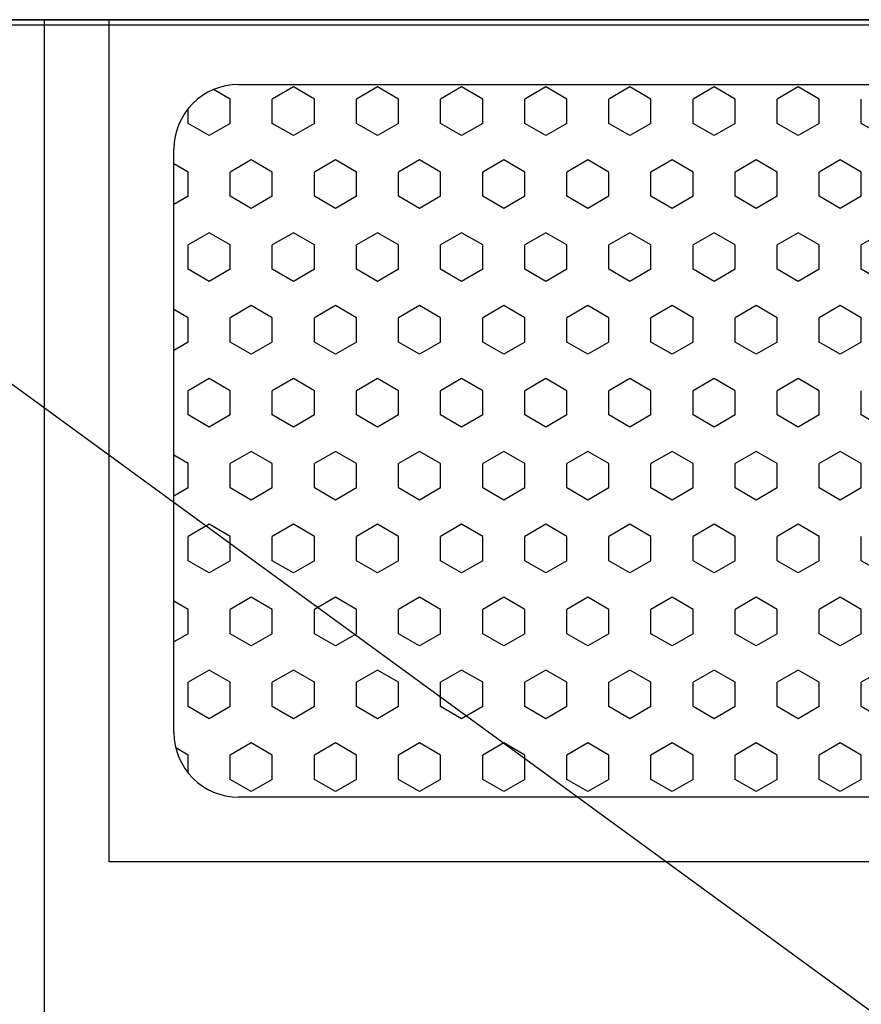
# Model space of a CAD drawing. Header units: millimetres. Extents: x -150 to 42176, y -50 to 21011.
# Tile 9 of 23: x 8106 to 8432, y 2589 to 2970. Entities that reach past the tile are written whole.
import ezdxf

# ---------------------------------------------------------------- set-up
doc = ezdxf.new("R2010")
doc.units = ezdxf.units.MM
doc.header["$LTSCALE"] = 2
doc.header["$MEASUREMENT"] = 0
doc.layers.add('GREY SCALE', color=9, linetype='Continuous', lineweight=0, true_color=0x808080)

# ---------------------------------------------------------------- blocks, each defined once
blk = doc.blocks.new('PLAN LAYOUT')
at = {"layer": 'GREY SCALE', "lineweight": -3}
for p, q in [((5835, 2970), (9805, 2970)), ((9805, 2970), (6090, 2970)), ((7912.98, 2968), (9277.98, 2968)), ((7912.98, 2968), (9277.98, 1971.64)), ((8115.98, 2220), (8115.98, 2970)), ((8115.98, 2970), (8691, 2970)), ((8140.98, 2644.08), (8140.98, 2970)), ((8140.98, 2970), (8667.47, 2970)), ((8140.98, 2644.08), (8140.98, 2970)), ((8140.98, 2970), (8667.47, 2970)), ((8187.87, 2939.26, 16163.69), (8181.43, 2942.98, 16163.69)), ((8191.12, 2944.93), (8617.33, 2944.93)), ((8191.12, 2944.93), (8617.33, 2944.93)), ((8212.3, 2943.96, 16163.69), (8204.16, 2939.26, 16163.69)), ((8220.44, 2939.26, 16163.69), (8212.3, 2943.96, 16163.69)), ((8244.87, 2943.96, 16163.69), (8236.73, 2939.26, 16163.69)), ((8253.01, 2939.26, 16163.69), (8244.87, 2943.96, 16163.69)), ((8277.44, 2943.96, 16163.69), (8269.29, 2939.26, 16163.69)), ((8285.58, 2939.26, 16163.69), (8277.44, 2943.96, 16163.69)), ((8310, 2943.96, 16163.69), (8301.86, 2939.26, 16163.69)), ((8318.15, 2939.26, 16163.69), (8310, 2943.96, 16163.69)), ((8342.57, 2943.96, 16163.69), (8334.43, 2939.26, 16163.69)), ((8350.71, 2939.26, 16163.69), (8342.57, 2943.96, 16163.69)), ((8375.14, 2943.96, 16163.69), (8367, 2939.26, 16163.69)), ((8383.28, 2939.26, 16163.69), (8375.14, 2943.96, 16163.69)), ((8407.71, 2943.96, 16163.69), (8399.57, 2939.26, 16163.69)), ((8415.85, 2939.26, 16163.69), (8407.71, 2943.96, 16163.69)), ((8187.87, 2929.86, 16163.69), (8187.87, 2939.26, 16163.69)), ((8204.16, 2929.86, 16163.69), (8204.16, 2939.26, 16163.69)), ((8220.44, 2929.86, 16163.69), (8220.44, 2939.26, 16163.69)), ((8236.73, 2929.86, 16163.69), (8236.73, 2939.26, 16163.69)), ((8253.01, 2929.86, 16163.69), (8253.01, 2939.26, 16163.69)), ((8269.29, 2929.86, 16163.69), (8269.29, 2939.26, 16163.69)), ((8285.58, 2929.86, 16163.69), (8285.58, 2939.26, 16163.69)), ((8301.86, 2929.86, 16163.69), (8301.86, 2939.26, 16163.69)), ((8318.15, 2929.86, 16163.69), (8318.15, 2939.26, 16163.69)), ((8334.43, 2929.86, 16163.69), (8334.43, 2939.26, 16163.69)), ((8350.71, 2929.86, 16163.69), (8350.71, 2939.26, 16163.69)), ((8367, 2929.86, 16163.69), (8367, 2939.26, 16163.69)), ((8383.28, 2929.86, 16163.69), (8383.28, 2939.26, 16163.69)), ((8399.57, 2929.86, 16163.69), (8399.57, 2939.26, 16163.69)), ((8415.85, 2929.86, 16163.69), (8415.85, 2939.26, 16163.69)), ((8432.14, 2929.86, 16163.69), (8432.14, 2939.26, 16163.69)), ((8171.59, 2929.86, 16163.69), (8171.59, 2935.58, 16163.69)), ((8179.73, 2925.16, 16163.69), (8171.59, 2929.86, 16163.69)), ((8187.87, 2929.86, 16163.69), (8179.73, 2925.16, 16163.69)), ((8212.3, 2925.16, 16163.69), (8204.16, 2929.86, 16163.69)), ((8220.44, 2929.86, 16163.69), (8212.3, 2925.16, 16163.69)), ((8244.87, 2925.16, 16163.69), (8236.73, 2929.86, 16163.69)), ((8253.01, 2929.86, 16163.69), (8244.87, 2925.16, 16163.69)), ((8277.44, 2925.16, 16163.69), (8269.29, 2929.86, 16163.69)), ((8285.58, 2929.86, 16163.69), (8277.44, 2925.16, 16163.69)), ((8310, 2925.16, 16163.69), (8301.86, 2929.86, 16163.69)), ((8318.15, 2929.86, 16163.69), (8310, 2925.16, 16163.69)), ((8342.57, 2925.16, 16163.69), (8334.43, 2929.86, 16163.69)), ((8350.71, 2929.86, 16163.69), (8342.57, 2925.16, 16163.69)), ((8375.14, 2925.16, 16163.69), (8367, 2929.86, 16163.69)), ((8383.28, 2929.86, 16163.69), (8375.14, 2925.16, 16163.69)), ((8407.71, 2925.16, 16163.69), (8399.57, 2929.86, 16163.69)), ((8415.85, 2929.86, 16163.69), (8407.71, 2925.16, 16163.69)), ((8440.28, 2925.16, 16163.69), (8432.14, 2929.86, 16163.69)), ((8166.05, 2694.22), (8166.05, 2919.86)), ((8166.05, 2694.22), (8166.05, 2919.86)), ((8196.02, 2915.76, 16163.69), (8187.87, 2911.05, 16163.69)), ((8204.16, 2911.05, 16163.69), (8196.02, 2915.76, 16163.69)), ((8228.58, 2915.76, 16163.69), (8220.44, 2911.05, 16163.69)), ((8236.73, 2911.05, 16163.69), (8228.58, 2915.76, 16163.69)), ((8261.15, 2915.76, 16163.69), (8253.01, 2911.05, 16163.69)), ((8269.29, 2911.05, 16163.69), (8261.15, 2915.76, 16163.69)), ((8293.72, 2915.76, 16163.69), (8285.58, 2911.05, 16163.69)), ((8301.86, 2911.05, 16163.69), (8293.72, 2915.76, 16163.69)), ((8326.29, 2915.76, 16163.69), (8318.15, 2911.05, 16163.69)), ((8334.43, 2911.05, 16163.69), (8326.29, 2915.76, 16163.69)), ((8358.86, 2915.76, 16163.69), (8350.71, 2911.05, 16163.69)), ((8367, 2911.05, 16163.69), (8358.86, 2915.76, 16163.69)), ((8391.43, 2915.76, 16163.69), (8383.28, 2911.05, 16163.69)), ((8399.57, 2911.05, 16163.69), (8391.43, 2915.76, 16163.69)), ((8423.99, 2915.76, 16163.69), (8415.85, 2911.05, 16163.69)), ((8432.14, 2911.05, 16163.69), (8423.99, 2915.76, 16163.69)), ((8171.59, 2911.05, 16163.69), (8166.05, 2914.25, 16163.69)), ((8171.59, 2901.65, 16163.69), (8171.59, 2911.05, 16163.69)), ((8187.87, 2901.65, 16163.69), (8187.87, 2911.05, 16163.69)), ((8204.16, 2901.65, 16163.69), (8204.16, 2911.05, 16163.69)), ((8220.44, 2901.65, 16163.69), (8220.44, 2911.05, 16163.69)), ((8236.73, 2901.65, 16163.69), (8236.73, 2911.05, 16163.69)), ((8253.01, 2901.65, 16163.69), (8253.01, 2911.05, 16163.69)), ((8269.29, 2901.65, 16163.69), (8269.29, 2911.05, 16163.69)), ((8285.58, 2901.65, 16163.69), (8285.58, 2911.05, 16163.69)), ((8301.86, 2901.65, 16163.69), (8301.86, 2911.05, 16163.69)), ((8318.15, 2901.65, 16163.69), (8318.15, 2911.05, 16163.69)), ((8334.43, 2901.65, 16163.69), (8334.43, 2911.05, 16163.69)), ((8350.71, 2901.65, 16163.69), (8350.71, 2911.05, 16163.69)), ((8367, 2901.65, 16163.69), (8367, 2911.05, 16163.69)), ((8383.28, 2901.65, 16163.69), (8383.28, 2911.05, 16163.69)), ((8399.57, 2901.65, 16163.69), (8399.57, 2911.05, 16163.69)), ((8415.85, 2901.65, 16163.69), (8415.85, 2911.05, 16163.69)), ((8432.14, 2901.65, 16163.69), (8432.14, 2911.05, 16163.69)), ((8171.59, 2901.65, 16163.69), (8166.05, 2898.45, 16163.69)), ((8196.02, 2896.95, 16163.69), (8187.87, 2901.65, 16163.69)), ((8204.16, 2901.65, 16163.69), (8196.02, 2896.95, 16163.69)), ((8228.58, 2896.95, 16163.69), (8220.44, 2901.65, 16163.69)), ((8236.73, 2901.65, 16163.69), (8228.58, 2896.95, 16163.69)), ((8261.15, 2896.95, 16163.69), (8253.01, 2901.65, 16163.69)), ((8269.29, 2901.65, 16163.69), (8261.15, 2896.95, 16163.69)), ((8293.72, 2896.95, 16163.69), (8285.58, 2901.65, 16163.69)), ((8301.86, 2901.65, 16163.69), (8293.72, 2896.95, 16163.69)), ((8326.29, 2896.95, 16163.69), (8318.15, 2901.65, 16163.69)), ((8334.43, 2901.65, 16163.69), (8326.29, 2896.95, 16163.69)), ((8358.86, 2896.95, 16163.69), (8350.71, 2901.65, 16163.69)), ((8367, 2901.65, 16163.69), (8358.86, 2896.95, 16163.69)), ((8391.43, 2896.95, 16163.69), (8383.28, 2901.65, 16163.69)), ((8399.57, 2901.65, 16163.69), (8391.43, 2896.95, 16163.69)), ((8423.99, 2896.95, 16163.69), (8415.85, 2901.65, 16163.69)), ((8432.14, 2901.65, 16163.69), (8423.99, 2896.95, 16163.69)), ((8179.73, 2887.55, 16163.69), (8171.59, 2882.85, 16163.69)), ((8187.87, 2882.85, 16163.69), (8179.73, 2887.55, 16163.69)), ((8212.3, 2887.55, 16163.69), (8204.16, 2882.85, 16163.69)), ((8220.44, 2882.85, 16163.69), (8212.3, 2887.55, 16163.69)), ((8244.87, 2887.55, 16163.69), (8236.73, 2882.85, 16163.69)), ((8253.01, 2882.85, 16163.69), (8244.87, 2887.55, 16163.69)), ((8277.44, 2887.55, 16163.69), (8269.29, 2882.85, 16163.69)), ((8285.58, 2882.85, 16163.69), (8277.44, 2887.55, 16163.69)), ((8310, 2887.55, 16163.69), (8301.86, 2882.85, 16163.69)), ((8318.15, 2882.85, 16163.69), (8310, 2887.55, 16163.69)), ((8342.57, 2887.55, 16163.69), (8334.43, 2882.85, 16163.69)), ((8350.71, 2882.85, 16163.69), (8342.57, 2887.55, 16163.69)), ((8375.14, 2887.55, 16163.69), (8367, 2882.85, 16163.69)), ((8383.28, 2882.85, 16163.69), (8375.14, 2887.55, 16163.69)), ((8407.71, 2887.55, 16163.69), (8399.57, 2882.85, 16163.69)), ((8415.85, 2882.85, 16163.69), (8407.71, 2887.55, 16163.69)), ((8440.28, 2887.55, 16163.69), (8432.14, 2882.85, 16163.69)), ((8171.59, 2873.45, 16163.69), (8171.59, 2882.85, 16163.69)), ((8187.87, 2873.45, 16163.69), (8187.87, 2882.85, 16163.69)), ((8204.16, 2873.45, 16163.69), (8204.16, 2882.85, 16163.69)), ((8220.44, 2873.45, 16163.69), (8220.44, 2882.85, 16163.69)), ((8236.73, 2873.45, 16163.69), (8236.73, 2882.85, 16163.69)), ((8253.01, 2873.45, 16163.69), (8253.01, 2882.85, 16163.69)), ((8269.29, 2873.45, 16163.69), (8269.29, 2882.85, 16163.69)), ((8285.58, 2873.45, 16163.69), (8285.58, 2882.85, 16163.69)), ((8301.86, 2873.45, 16163.69), (8301.86, 2882.85, 16163.69)), ((8318.15, 2873.45, 16163.69), (8318.15, 2882.85, 16163.69)), ((8334.43, 2873.45, 16163.69), (8334.43, 2882.85, 16163.69)), ((8350.71, 2873.45, 16163.69), (8350.71, 2882.85, 16163.69)), ((8367, 2873.45, 16163.69), (8367, 2882.85, 16163.69)), ((8383.28, 2873.45, 16163.69), (8383.28, 2882.85, 16163.69)), ((8399.57, 2873.45, 16163.69), (8399.57, 2882.85, 16163.69)), ((8415.85, 2873.45, 16163.69), (8415.85, 2882.85, 16163.69)), ((8432.14, 2873.45, 16163.69), (8432.14, 2882.85, 16163.69)), ((8179.73, 2868.75, 16163.69), (8171.59, 2873.45, 16163.69)), ((8187.87, 2873.45, 16163.69), (8179.73, 2868.75, 16163.69)), ((8212.3, 2868.75, 16163.69), (8204.16, 2873.45, 16163.69)), ((8220.44, 2873.45, 16163.69), (8212.3, 2868.75, 16163.69)), ((8244.87, 2868.75, 16163.69), (8236.73, 2873.45, 16163.69)), ((8253.01, 2873.45, 16163.69), (8244.87, 2868.75, 16163.69)), ((8277.44, 2868.75, 16163.69), (8269.29, 2873.45, 16163.69)), ((8285.58, 2873.45, 16163.69), (8277.44, 2868.75, 16163.69)), ((8310, 2868.75, 16163.69), (8301.86, 2873.45, 16163.69)), ((8318.15, 2873.45, 16163.69), (8310, 2868.75, 16163.69)), ((8342.57, 2868.75, 16163.69), (8334.43, 2873.45, 16163.69)), ((8350.71, 2873.45, 16163.69), (8342.57, 2868.75, 16163.69)), ((8375.14, 2868.75, 16163.69), (8367, 2873.45, 16163.69)), ((8383.28, 2873.45, 16163.69), (8375.14, 2868.75, 16163.69)), ((8407.71, 2868.75, 16163.69), (8399.57, 2873.45, 16163.69)), ((8415.85, 2873.45, 16163.69), (8407.71, 2868.75, 16163.69)), ((8440.28, 2868.75, 16163.69), (8432.14, 2873.45, 16163.69)), ((8171.59, 2854.64, 16163.69), (8166.05, 2857.84, 16163.69)), ((8196.02, 2859.35, 16163.69), (8187.87, 2854.64, 16163.69)), ((8204.16, 2854.64, 16163.69), (8196.02, 2859.35, 16163.69)), ((8228.58, 2859.35, 16163.69), (8220.44, 2854.64, 16163.69)), ((8236.73, 2854.64, 16163.69), (8228.58, 2859.35, 16163.69)), ((8261.15, 2859.35, 16163.69), (8253.01, 2854.64, 16163.69)), ((8269.29, 2854.64, 16163.69), (8261.15, 2859.35, 16163.69)), ((8293.72, 2859.35, 16163.69), (8285.58, 2854.64, 16163.69)), ((8301.86, 2854.64, 16163.69), (8293.72, 2859.35, 16163.69)), ((8326.29, 2859.35, 16163.69), (8318.15, 2854.64, 16163.69)), ((8334.43, 2854.64, 16163.69), (8326.29, 2859.35, 16163.69)), ((8358.86, 2859.35, 16163.69), (8350.71, 2854.64, 16163.69)), ((8367, 2854.64, 16163.69), (8358.86, 2859.35, 16163.69)), ((8391.43, 2859.35, 16163.69), (8383.28, 2854.64, 16163.69)), ((8399.57, 2854.64, 16163.69), (8391.43, 2859.35, 16163.69)), ((8423.99, 2859.35, 16163.69), (8415.85, 2854.64, 16163.69)), ((8432.14, 2854.64, 16163.69), (8423.99, 2859.35, 16163.69)), ((8171.59, 2845.24, 16163.69), (8171.59, 2854.64, 16163.69)), ((8187.87, 2845.24, 16163.69), (8187.87, 2854.64, 16163.69)), ((8204.16, 2845.24, 16163.69), (8204.16, 2854.64, 16163.69)), ((8220.44, 2845.24, 16163.69), (8220.44, 2854.64, 16163.69)), ((8236.73, 2845.24, 16163.69), (8236.73, 2854.64, 16163.69)), ((8253.01, 2845.24, 16163.69), (8253.01, 2854.64, 16163.69)), ((8269.29, 2845.24, 16163.69), (8269.29, 2854.64, 16163.69)), ((8285.58, 2845.24, 16163.69), (8285.58, 2854.64, 16163.69)), ((8301.86, 2845.24, 16163.69), (8301.86, 2854.64, 16163.69)), ((8318.15, 2845.24, 16163.69), (8318.15, 2854.64, 16163.69)), ((8334.43, 2845.24, 16163.69), (8334.43, 2854.64, 16163.69)), ((8350.71, 2845.24, 16163.69), (8350.71, 2854.64, 16163.69)), ((8367, 2845.24, 16163.69), (8367, 2854.64, 16163.69)), ((8383.28, 2845.24, 16163.69), (8383.28, 2854.64, 16163.69)), ((8399.57, 2845.24, 16163.69), (8399.57, 2854.64, 16163.69)), ((8415.85, 2845.24, 16163.69), (8415.85, 2854.64, 16163.69)), ((8432.14, 2845.24, 16163.69), (8432.14, 2854.64, 16163.69)), ((8171.59, 2845.24, 16163.69), (8166.05, 2842.04, 16163.69)), ((8196.02, 2840.54, 16163.69), (8187.87, 2845.24, 16163.69)), ((8204.16, 2845.24, 16163.69), (8196.02, 2840.54, 16163.69)), ((8228.58, 2840.54, 16163.69), (8220.44, 2845.24, 16163.69)), ((8236.73, 2845.24, 16163.69), (8228.58, 2840.54, 16163.69)), ((8261.15, 2840.54, 16163.69), (8253.01, 2845.24, 16163.69)), ((8269.29, 2845.24, 16163.69), (8261.15, 2840.54, 16163.69)), ((8293.72, 2840.54, 16163.69), (8285.58, 2845.24, 16163.69)), ((8301.86, 2845.24, 16163.69), (8293.72, 2840.54, 16163.69)), ((8326.29, 2840.54, 16163.69), (8318.15, 2845.24, 16163.69)), ((8334.43, 2845.24, 16163.69), (8326.29, 2840.54, 16163.69)), ((8358.86, 2840.54, 16163.69), (8350.71, 2845.24, 16163.69)), ((8367, 2845.24, 16163.69), (8358.86, 2840.54, 16163.69)), ((8391.43, 2840.54, 16163.69), (8383.28, 2845.24, 16163.69)), ((8399.57, 2845.24, 16163.69), (8391.43, 2840.54, 16163.69)), ((8423.99, 2840.54, 16163.69), (8415.85, 2845.24, 16163.69)), ((8432.14, 2845.24, 16163.69), (8423.99, 2840.54, 16163.69)), ((8179.73, 2831.14, 16163.69), (8171.59, 2826.44, 16163.69)), ((8187.87, 2826.44, 16163.69), (8179.73, 2831.14, 16163.69)), ((8212.3, 2831.14, 16163.69), (8204.16, 2826.44, 16163.69)), ((8220.44, 2826.44, 16163.69), (8212.3, 2831.14, 16163.69)), ((8244.87, 2831.14, 16163.69), (8236.73, 2826.44, 16163.69)), ((8253.01, 2826.44, 16163.69), (8244.87, 2831.14, 16163.69)), ((8277.44, 2831.14, 16163.69), (8269.29, 2826.44, 16163.69)), ((8285.58, 2826.44, 16163.69), (8277.44, 2831.14, 16163.69)), ((8310, 2831.14, 16163.69), (8301.86, 2826.44, 16163.69)), ((8318.15, 2826.44, 16163.69), (8310, 2831.14, 16163.69)), ((8342.57, 2831.14, 16163.69), (8334.43, 2826.44, 16163.69)), ((8350.71, 2826.44, 16163.69), (8342.57, 2831.14, 16163.69)), ((8375.14, 2831.14, 16163.69), (8367, 2826.44, 16163.69)), ((8383.28, 2826.44, 16163.69), (8375.14, 2831.14, 16163.69)), ((8407.71, 2831.14, 16163.69), (8399.57, 2826.44, 16163.69)), ((8415.85, 2826.44, 16163.69), (8407.71, 2831.14, 16163.69)), ((8171.59, 2817.04, 16163.69), (8171.59, 2826.44, 16163.69)), ((8187.87, 2817.04, 16163.69), (8187.87, 2826.44, 16163.69)), ((8204.16, 2817.04, 16163.69), (8204.16, 2826.44, 16163.69)), ((8220.44, 2817.04, 16163.69), (8220.44, 2826.44, 16163.69)), ((8236.73, 2817.04, 16163.69), (8236.73, 2826.44, 16163.69)), ((8253.01, 2817.04, 16163.69), (8253.01, 2826.44, 16163.69)), ((8269.29, 2817.04, 16163.69), (8269.29, 2826.44, 16163.69)), ((8285.58, 2817.04, 16163.69), (8285.58, 2826.44, 16163.69)), ((8301.86, 2817.04, 16163.69), (8301.86, 2826.44, 16163.69)), ((8318.15, 2817.04, 16163.69), (8318.15, 2826.44, 16163.69)), ((8334.43, 2817.04, 16163.69), (8334.43, 2826.44, 16163.69)), ((8350.71, 2817.04, 16163.69), (8350.71, 2826.44, 16163.69)), ((8367, 2817.04, 16163.69), (8367, 2826.44, 16163.69)), ((8383.28, 2817.04, 16163.69), (8383.28, 2826.44, 16163.69)), ((8399.57, 2817.04, 16163.69), (8399.57, 2826.44, 16163.69)), ((8415.85, 2817.04, 16163.69), (8415.85, 2826.44, 16163.69)), ((8432.14, 2817.04, 16163.69), (8432.14, 2826.44, 16163.69)), ((8179.73, 2812.34, 16163.69), (8171.59, 2817.04, 16163.69)), ((8187.87, 2817.04, 16163.69), (8179.73, 2812.34, 16163.69)), ((8212.3, 2812.34, 16163.69), (8204.16, 2817.04, 16163.69)), ((8220.44, 2817.04, 16163.69), (8212.3, 2812.34, 16163.69)), ((8244.87, 2812.34, 16163.69), (8236.73, 2817.04, 16163.69)), ((8253.01, 2817.04, 16163.69), (8244.87, 2812.34, 16163.69)), ((8277.44, 2812.34, 16163.69), (8269.29, 2817.04, 16163.69)), ((8285.58, 2817.04, 16163.69), (8277.44, 2812.34, 16163.69)), ((8310, 2812.34, 16163.69), (8301.86, 2817.04, 16163.69)), ((8318.15, 2817.04, 16163.69), (8310, 2812.34, 16163.69)), ((8342.57, 2812.34, 16163.69), (8334.43, 2817.04, 16163.69)), ((8350.71, 2817.04, 16163.69), (8342.57, 2812.34, 16163.69)), ((8375.14, 2812.34, 16163.69), (8367, 2817.04, 16163.69)), ((8383.28, 2817.04, 16163.69), (8375.14, 2812.34, 16163.69)), ((8407.71, 2812.34, 16163.69), (8399.57, 2817.04, 16163.69)), ((8415.85, 2817.04, 16163.69), (8407.71, 2812.34, 16163.69)), ((8440.28, 2812.34, 16163.69), (8432.14, 2817.04, 16163.69)), ((8171.59, 2798.23, 16163.69), (8166.05, 2801.43, 16163.69)), ((8196.02, 2802.94, 16163.69), (8187.87, 2798.23, 16163.69)), ((8204.16, 2798.23, 16163.69), (8196.02, 2802.94, 16163.69)), ((8228.58, 2802.94, 16163.69), (8220.44, 2798.23, 16163.69)), ((8236.73, 2798.23, 16163.69), (8228.58, 2802.94, 16163.69)), ((8261.15, 2802.94, 16163.69), (8253.01, 2798.23, 16163.69)), ((8269.29, 2798.23, 16163.69), (8261.15, 2802.94, 16163.69)), ((8293.72, 2802.94, 16163.69), (8285.58, 2798.23, 16163.69)), ((8301.86, 2798.23, 16163.69), (8293.72, 2802.94, 16163.69)), ((8326.29, 2802.94, 16163.69), (8318.15, 2798.23, 16163.69)), ((8334.43, 2798.23, 16163.69), (8326.29, 2802.94, 16163.69)), ((8358.86, 2802.94, 16163.69), (8350.71, 2798.23, 16163.69)), ((8367, 2798.23, 16163.69), (8358.86, 2802.94, 16163.69)), ((8391.43, 2802.94, 16163.69), (8383.28, 2798.23, 16163.69)), ((8399.57, 2798.23, 16163.69), (8391.43, 2802.94, 16163.69)), ((8423.99, 2802.94, 16163.69), (8415.85, 2798.23, 16163.69)), ((8432.14, 2798.23, 16163.69), (8423.99, 2802.94, 16163.69)), ((8171.59, 2788.83, 16163.69), (8171.59, 2798.23, 16163.69)), ((8187.87, 2788.83, 16163.69), (8187.87, 2798.23, 16163.69)), ((8204.16, 2788.83, 16163.69), (8204.16, 2798.23, 16163.69)), ((8220.44, 2788.83, 16163.69), (8220.44, 2798.23, 16163.69)), ((8236.73, 2788.83, 16163.69), (8236.73, 2798.23, 16163.69)), ((8253.01, 2788.83, 16163.69), (8253.01, 2798.23, 16163.69)), ((8269.29, 2788.83, 16163.69), (8269.29, 2798.23, 16163.69)), ((8285.58, 2788.83, 16163.69), (8285.58, 2798.23, 16163.69)), ((8301.86, 2788.83, 16163.69), (8301.86, 2798.23, 16163.69)), ((8318.15, 2788.83, 16163.69), (8318.15, 2798.23, 16163.69)), ((8334.43, 2788.83, 16163.69), (8334.43, 2798.23, 16163.69)), ((8350.71, 2788.83, 16163.69), (8350.71, 2798.23, 16163.69)), ((8367, 2788.83, 16163.69), (8367, 2798.23, 16163.69)), ((8383.28, 2788.83, 16163.69), (8383.28, 2798.23, 16163.69)), ((8399.57, 2788.83, 16163.69), (8399.57, 2798.23, 16163.69)), ((8415.85, 2788.83, 16163.69), (8415.85, 2798.23, 16163.69)), ((8432.14, 2788.83, 16163.69), (8432.14, 2798.23, 16163.69)), ((8171.59, 2788.83, 16163.69), (8166.05, 2785.63, 16163.69)), ((8196.02, 2784.13, 16163.69), (8187.87, 2788.83, 16163.69)), ((8204.16, 2788.83, 16163.69), (8196.02, 2784.13, 16163.69)), ((8228.58, 2784.13, 16163.69), (8220.44, 2788.83, 16163.69)), ((8236.73, 2788.83, 16163.69), (8228.58, 2784.13, 16163.69)), ((8261.15, 2784.13, 16163.69), (8253.01, 2788.83, 16163.69)), ((8269.29, 2788.83, 16163.69), (8261.15, 2784.13, 16163.69)), ((8293.72, 2784.13, 16163.69), (8285.58, 2788.83, 16163.69)), ((8301.86, 2788.83, 16163.69), (8293.72, 2784.13, 16163.69)), ((8326.29, 2784.13, 16163.69), (8318.15, 2788.83, 16163.69)), ((8334.43, 2788.83, 16163.69), (8326.29, 2784.13, 16163.69)), ((8358.86, 2784.13, 16163.69), (8350.71, 2788.83, 16163.69)), ((8367, 2788.83, 16163.69), (8358.86, 2784.13, 16163.69)), ((8391.43, 2784.13, 16163.69), (8383.28, 2788.83, 16163.69)), ((8399.57, 2788.83, 16163.69), (8391.43, 2784.13, 16163.69)), ((8423.99, 2784.13, 16163.69), (8415.85, 2788.83, 16163.69)), ((8432.14, 2788.83, 16163.69), (8423.99, 2784.13, 16163.69)), ((8179.73, 2774.73, 16163.69), (8171.59, 2770.03, 16163.69)), ((8187.87, 2770.03, 16163.69), (8179.73, 2774.73, 16163.69)), ((8212.3, 2774.73, 16163.69), (8204.16, 2770.03, 16163.69)), ((8220.44, 2770.03, 16163.69), (8212.3, 2774.73, 16163.69)), ((8244.87, 2774.73, 16163.69), (8236.73, 2770.03, 16163.69)), ((8253.01, 2770.03, 16163.69), (8244.87, 2774.73, 16163.69)), ((8277.44, 2774.73, 16163.69), (8269.29, 2770.03, 16163.69)), ((8285.58, 2770.03, 16163.69), (8277.44, 2774.73, 16163.69)), ((8310, 2774.73, 16163.69), (8301.86, 2770.03, 16163.69)), ((8318.15, 2770.03, 16163.69), (8310, 2774.73, 16163.69)), ((8342.57, 2774.73, 16163.69), (8334.43, 2770.03, 16163.69)), ((8350.71, 2770.03, 16163.69), (8342.57, 2774.73, 16163.69)), ((8375.14, 2774.73, 16163.69), (8367, 2770.03, 16163.69)), ((8383.28, 2770.03, 16163.69), (8375.14, 2774.73, 16163.69)), ((8407.71, 2774.73, 16163.69), (8399.57, 2770.03, 16163.69)), ((8415.85, 2770.03, 16163.69), (8407.71, 2774.73, 16163.69)), ((8171.59, 2760.63, 16163.69), (8171.59, 2770.03, 16163.69)), ((8187.87, 2760.63, 16163.69), (8187.87, 2770.03, 16163.69)), ((8204.16, 2760.63, 16163.69), (8204.16, 2770.03, 16163.69)), ((8220.44, 2760.63, 16163.69), (8220.44, 2770.03, 16163.69)), ((8236.73, 2760.63, 16163.69), (8236.73, 2770.03, 16163.69)), ((8253.01, 2760.63, 16163.69), (8253.01, 2770.03, 16163.69)), ((8269.29, 2760.63, 16163.69), (8269.29, 2770.03, 16163.69)), ((8285.58, 2760.63, 16163.69), (8285.58, 2770.03, 16163.69)), ((8301.86, 2760.63, 16163.69), (8301.86, 2770.03, 16163.69)), ((8318.15, 2760.63, 16163.69), (8318.15, 2770.03, 16163.69)), ((8334.43, 2760.63, 16163.69), (8334.43, 2770.03, 16163.69)), ((8350.71, 2760.63, 16163.69), (8350.71, 2770.03, 16163.69)), ((8367, 2760.63, 16163.69), (8367, 2770.03, 16163.69)), ((8383.28, 2760.63, 16163.69), (8383.28, 2770.03, 16163.69)), ((8399.57, 2760.63, 16163.69), (8399.57, 2770.03, 16163.69)), ((8415.85, 2760.63, 16163.69), (8415.85, 2770.03, 16163.69)), ((8432.14, 2760.63, 16163.69), (8432.14, 2770.03, 16163.69)), ((8179.73, 2755.93, 16163.69), (8171.59, 2760.63, 16163.69)), ((8187.87, 2760.63, 16163.69), (8179.73, 2755.93, 16163.69)), ((8212.3, 2755.93, 16163.69), (8204.16, 2760.63, 16163.69)), ((8220.44, 2760.63, 16163.69), (8212.3, 2755.93, 16163.69)), ((8244.87, 2755.93, 16163.69), (8236.73, 2760.63, 16163.69)), ((8253.01, 2760.63, 16163.69), (8244.87, 2755.93, 16163.69)), ((8277.44, 2755.93, 16163.69), (8269.29, 2760.63, 16163.69)), ((8285.58, 2760.63, 16163.69), (8277.44, 2755.93, 16163.69)), ((8310, 2755.93, 16163.69), (8301.86, 2760.63, 16163.69)), ((8318.15, 2760.63, 16163.69), (8310, 2755.93, 16163.69)), ((8342.57, 2755.93, 16163.69), (8334.43, 2760.63, 16163.69)), ((8350.71, 2760.63, 16163.69), (8342.57, 2755.93, 16163.69)), ((8375.14, 2755.93, 16163.69), (8367, 2760.63, 16163.69)), ((8383.28, 2760.63, 16163.69), (8375.14, 2755.93, 16163.69)), ((8407.71, 2755.93, 16163.69), (8399.57, 2760.63, 16163.69)), ((8415.85, 2760.63, 16163.69), (8407.71, 2755.93, 16163.69)), ((8440.28, 2755.93, 16163.69), (8432.14, 2760.63, 16163.69)), ((8171.59, 2741.83, 16163.69), (8166.05, 2745.02, 16163.69)), ((8196.02, 2746.53, 16163.69), (8187.87, 2741.83, 16163.69)), ((8204.16, 2741.83, 16163.69), (8196.02, 2746.53, 16163.69)), ((8228.58, 2746.53, 16163.69), (8220.44, 2741.83, 16163.69)), ((8236.73, 2741.83, 16163.69), (8228.58, 2746.53, 16163.69)), ((8261.15, 2746.53, 16163.69), (8253.01, 2741.83, 16163.69)), ((8269.29, 2741.83, 16163.69), (8261.15, 2746.53, 16163.69)), ((8293.72, 2746.53, 16163.69), (8285.58, 2741.83, 16163.69)), ((8301.86, 2741.83, 16163.69), (8293.72, 2746.53, 16163.69)), ((8326.29, 2746.53, 16163.69), (8318.15, 2741.83, 16163.69)), ((8334.43, 2741.83, 16163.69), (8326.29, 2746.53, 16163.69)), ((8358.86, 2746.53, 16163.69), (8350.71, 2741.83, 16163.69)), ((8367, 2741.83, 16163.69), (8358.86, 2746.53, 16163.69)), ((8391.43, 2746.53, 16163.69), (8383.28, 2741.83, 16163.69)), ((8399.57, 2741.83, 16163.69), (8391.43, 2746.53, 16163.69)), ((8423.99, 2746.53, 16163.69), (8415.85, 2741.83, 16163.69)), ((8432.14, 2741.83, 16163.69), (8423.99, 2746.53, 16163.69)), ((8171.59, 2732.42, 16163.69), (8171.59, 2741.83, 16163.69)), ((8187.87, 2732.42, 16163.69), (8187.87, 2741.83, 16163.69)), ((8204.16, 2732.42, 16163.69), (8204.16, 2741.83, 16163.69)), ((8220.44, 2732.42, 16163.69), (8220.44, 2741.83, 16163.69)), ((8236.73, 2732.42, 16163.69), (8236.73, 2741.83, 16163.69)), ((8253.01, 2732.42, 16163.69), (8253.01, 2741.83, 16163.69)), ((8269.29, 2732.42, 16163.69), (8269.29, 2741.83, 16163.69)), ((8285.58, 2732.42, 16163.69), (8285.58, 2741.83, 16163.69)), ((8301.86, 2732.42, 16163.69), (8301.86, 2741.83, 16163.69)), ((8318.15, 2732.42, 16163.69), (8318.15, 2741.83, 16163.69)), ((8334.43, 2732.42, 16163.69), (8334.43, 2741.83, 16163.69)), ((8350.71, 2732.42, 16163.69), (8350.71, 2741.83, 16163.69)), ((8367, 2732.42, 16163.69), (8367, 2741.83, 16163.69)), ((8383.28, 2732.42, 16163.69), (8383.28, 2741.83, 16163.69)), ((8399.57, 2732.42, 16163.69), (8399.57, 2741.83, 16163.69)), ((8415.85, 2732.42, 16163.69), (8415.85, 2741.83, 16163.69)), ((8432.14, 2732.42, 16163.69), (8432.14, 2741.83, 16163.69)), ((8171.59, 2732.42, 16163.69), (8166.05, 2729.22, 16163.69)), ((8196.02, 2727.72, 16163.69), (8187.87, 2732.42, 16163.69)), ((8204.16, 2732.42, 16163.69), (8196.02, 2727.72, 16163.69)), ((8228.58, 2727.72, 16163.69), (8220.44, 2732.42, 16163.69)), ((8236.73, 2732.42, 16163.69), (8228.58, 2727.72, 16163.69)), ((8261.15, 2727.72, 16163.69), (8253.01, 2732.42, 16163.69)), ((8269.29, 2732.42, 16163.69), (8261.15, 2727.72, 16163.69)), ((8293.72, 2727.72, 16163.69), (8285.58, 2732.42, 16163.69)), ((8301.86, 2732.42, 16163.69), (8293.72, 2727.72, 16163.69)), ((8326.29, 2727.72, 16163.69), (8318.15, 2732.42, 16163.69)), ((8334.43, 2732.42, 16163.69), (8326.29, 2727.72, 16163.69)), ((8358.86, 2727.72, 16163.69), (8350.71, 2732.42, 16163.69)), ((8367, 2732.42, 16163.69), (8358.86, 2727.72, 16163.69)), ((8391.43, 2727.72, 16163.69), (8383.28, 2732.42, 16163.69)), ((8399.57, 2732.42, 16163.69), (8391.43, 2727.72, 16163.69)), ((8423.99, 2727.72, 16163.69), (8415.85, 2732.42, 16163.69)), ((8432.14, 2732.42, 16163.69), (8423.99, 2727.72, 16163.69)), ((8179.73, 2718.32, 16163.69), (8171.59, 2713.62, 16163.69)), ((8187.87, 2713.62, 16163.69), (8179.73, 2718.32, 16163.69)), ((8212.3, 2718.32, 16163.69), (8204.16, 2713.62, 16163.69)), ((8220.44, 2713.62, 16163.69), (8212.3, 2718.32, 16163.69)), ((8244.87, 2718.32, 16163.69), (8236.73, 2713.62, 16163.69)), ((8253.01, 2713.62, 16163.69), (8244.87, 2718.32, 16163.69)), ((8277.44, 2718.32, 16163.69), (8269.29, 2713.62, 16163.69)), ((8285.58, 2713.62, 16163.69), (8277.44, 2718.32, 16163.69)), ((8310, 2718.32, 16163.69), (8301.86, 2713.62, 16163.69)), ((8318.15, 2713.62, 16163.69), (8310, 2718.32, 16163.69)), ((8342.57, 2718.32, 16163.69), (8334.43, 2713.62, 16163.69)), ((8350.71, 2713.62, 16163.69), (8342.57, 2718.32, 16163.69)), ((8375.14, 2718.32, 16163.69), (8367, 2713.62, 16163.69)), ((8383.28, 2713.62, 16163.69), (8375.14, 2718.32, 16163.69)), ((8407.71, 2718.32, 16163.69), (8399.57, 2713.62, 16163.69)), ((8415.85, 2713.62, 16163.69), (8407.71, 2718.32, 16163.69)), ((8440.28, 2718.32, 16163.69), (8432.14, 2713.62, 16163.69)), ((8171.59, 2704.22, 16163.69), (8171.59, 2713.62, 16163.69)), ((8187.87, 2704.22, 16163.69), (8187.87, 2713.62, 16163.69)), ((8204.16, 2704.22, 16163.69), (8204.16, 2713.62, 16163.69)), ((8220.44, 2704.22, 16163.69), (8220.44, 2713.62, 16163.69)), ((8236.73, 2704.22, 16163.69), (8236.73, 2713.62, 16163.69)), ((8253.01, 2704.22, 16163.69), (8253.01, 2713.62, 16163.69)), ((8269.29, 2704.22, 16163.69), (8269.29, 2713.62, 16163.69)), ((8285.58, 2704.22, 16163.69), (8285.58, 2713.62, 16163.69)), ((8301.86, 2704.22, 16163.69), (8301.86, 2713.62, 16163.69)), ((8318.15, 2704.22, 16163.69), (8318.15, 2713.62, 16163.69)), ((8334.43, 2704.22, 16163.69), (8334.43, 2713.62, 16163.69)), ((8350.71, 2704.22, 16163.69), (8350.71, 2713.62, 16163.69)), ((8367, 2704.22, 16163.69), (8367, 2713.62, 16163.69)), ((8383.28, 2704.22, 16163.69), (8383.28, 2713.62, 16163.69)), ((8399.57, 2704.22, 16163.69), (8399.57, 2713.62, 16163.69)), ((8415.85, 2704.22, 16163.69), (8415.85, 2713.62, 16163.69)), ((8432.14, 2704.22, 16163.69), (8432.14, 2713.62, 16163.69)), ((8179.73, 2699.52, 16163.69), (8171.59, 2704.22, 16163.69)), ((8187.87, 2704.22, 16163.69), (8179.73, 2699.52, 16163.69)), ((8212.3, 2699.52, 16163.69), (8204.16, 2704.22, 16163.69)), ((8220.44, 2704.22, 16163.69), (8212.3, 2699.52, 16163.69)), ((8244.87, 2699.52, 16163.69), (8236.73, 2704.22, 16163.69)), ((8253.01, 2704.22, 16163.69), (8244.87, 2699.52, 16163.69)), ((8277.44, 2699.52, 16163.69), (8269.29, 2704.22, 16163.69)), ((8285.58, 2704.22, 16163.69), (8277.44, 2699.52, 16163.69)), ((8310, 2699.52, 16163.69), (8301.86, 2704.22, 16163.69)), ((8318.15, 2704.22, 16163.69), (8310, 2699.52, 16163.69)), ((8342.57, 2699.52, 16163.69), (8334.43, 2704.22, 16163.69)), ((8350.71, 2704.22, 16163.69), (8342.57, 2699.52, 16163.69)), ((8375.14, 2699.52, 16163.69), (8367, 2704.22, 16163.69)), ((8383.28, 2704.22, 16163.69), (8375.14, 2699.52, 16163.69)), ((8407.71, 2699.52, 16163.69), (8399.57, 2704.22, 16163.69)), ((8415.85, 2704.22, 16163.69), (8407.71, 2699.52, 16163.69)), ((8440.28, 2699.52, 16163.69), (8432.14, 2704.22, 16163.69)), ((8196.02, 2690.12, 16163.69), (8187.87, 2685.42, 16163.69)), ((8204.16, 2685.42, 16163.69), (8196.02, 2690.12, 16163.69)), ((8228.58, 2690.12, 16163.69), (8220.44, 2685.42, 16163.69)), ((8236.73, 2685.42, 16163.69), (8228.58, 2690.12, 16163.69)), ((8261.15, 2690.12, 16163.69), (8253.01, 2685.42, 16163.69)), ((8269.29, 2685.42, 16163.69), (8261.15, 2690.12, 16163.69)), ((8293.72, 2690.12, 16163.69), (8285.58, 2685.42, 16163.69)), ((8301.86, 2685.42, 16163.69), (8293.72, 2690.12, 16163.69)), ((8326.29, 2690.12, 16163.69), (8318.15, 2685.42, 16163.69)), ((8334.43, 2685.42, 16163.69), (8326.29, 2690.12, 16163.69)), ((8358.86, 2690.12, 16163.69), (8350.71, 2685.42, 16163.69)), ((8367, 2685.42, 16163.69), (8358.86, 2690.12, 16163.69)), ((8391.43, 2690.12, 16163.69), (8383.28, 2685.42, 16163.69)), ((8399.57, 2685.42, 16163.69), (8391.43, 2690.12, 16163.69)), ((8423.99, 2690.12, 16163.69), (8415.85, 2685.42, 16163.69)), ((8432.14, 2685.42, 16163.69), (8423.99, 2690.12, 16163.69)), ((8171.59, 2685.42, 16163.69), (8166.79, 2688.19, 16163.69)), ((8171.59, 2678.5, 16163.69), (8171.59, 2685.42, 16163.69)), ((8187.87, 2676.01, 16163.69), (8187.87, 2685.42, 16163.69)), ((8204.16, 2676.01, 16163.69), (8204.16, 2685.42, 16163.69)), ((8220.44, 2676.01, 16163.69), (8220.44, 2685.42, 16163.69)), ((8236.73, 2676.01, 16163.69), (8236.73, 2685.42, 16163.69)), ((8253.01, 2676.01, 16163.69), (8253.01, 2685.42, 16163.69)), ((8269.29, 2676.01, 16163.69), (8269.29, 2685.42, 16163.69)), ((8285.58, 2676.01, 16163.69), (8285.58, 2685.42, 16163.69)), ((8301.86, 2676.01, 16163.69), (8301.86, 2685.42, 16163.69)), ((8318.15, 2676.01, 16163.69), (8318.15, 2685.42, 16163.69)), ((8334.43, 2676.01, 16163.69), (8334.43, 2685.42, 16163.69)), ((8350.71, 2676.01, 16163.69), (8350.71, 2685.42, 16163.69)), ((8367, 2676.01, 16163.69), (8367, 2685.42, 16163.69)), ((8383.28, 2676.01, 16163.69), (8383.28, 2685.42, 16163.69)), ((8399.57, 2676.01, 16163.69), (8399.57, 2685.42, 16163.69)), ((8415.85, 2676.01, 16163.69), (8415.85, 2685.42, 16163.69)), ((8432.14, 2676.01, 16163.69), (8432.14, 2685.42, 16163.69)), ((8196.02, 2671.31, 16163.69), (8187.87, 2676.01, 16163.69)), ((8204.16, 2676.01, 16163.69), (8196.02, 2671.31, 16163.69)), ((8228.58, 2671.31, 16163.69), (8220.44, 2676.01, 16163.69)), ((8236.73, 2676.01, 16163.69), (8228.58, 2671.31, 16163.69)), ((8261.15, 2671.31, 16163.69), (8253.01, 2676.01, 16163.69)), ((8269.29, 2676.01, 16163.69), (8261.15, 2671.31, 16163.69)), ((8293.72, 2671.31, 16163.69), (8285.58, 2676.01, 16163.69)), ((8301.86, 2676.01, 16163.69), (8293.72, 2671.31, 16163.69)), ((8326.29, 2671.31, 16163.69), (8318.15, 2676.01, 16163.69)), ((8334.43, 2676.01, 16163.69), (8326.29, 2671.31, 16163.69)), ((8358.86, 2671.31, 16163.69), (8350.71, 2676.01, 16163.69)), ((8367, 2676.01, 16163.69), (8358.86, 2671.31, 16163.69)), ((8391.43, 2671.31, 16163.69), (8383.28, 2676.01, 16163.69)), ((8399.57, 2676.01, 16163.69), (8391.43, 2671.31, 16163.69)), ((8423.99, 2671.31, 16163.69), (8415.85, 2676.01, 16163.69)), ((8432.14, 2676.01, 16163.69), (8423.99, 2671.31, 16163.69)), ((8617.33, 2669.15), (8191.12, 2669.15)), ((8617.33, 2669.15), (8191.12, 2669.15)), ((8667.47, 2644.08), (8140.98, 2644.08)), ((8667.47, 2644.08), (8140.98, 2644.08))]:
    blk.add_line(p, q, dxfattribs=at)
for centre, start, end in [((8191.12, 2919.86), 90, 180), ((8191.12, 2919.86), 90, 180), ((8191.12, 2694.22), 180, 270), ((8191.12, 2694.22), 180, 270)]:
    blk.add_arc(centre, 25.07, start, end, dxfattribs=at)

msp = doc.modelspace()

# ---------------------------------------------------------------- block references
at = {"layer": 'GREY SCALE', "lineweight": -3}
msp.add_blockref('PLAN LAYOUT', (0, 0), dxfattribs=at)

doc.saveas('drawing.dxf')
